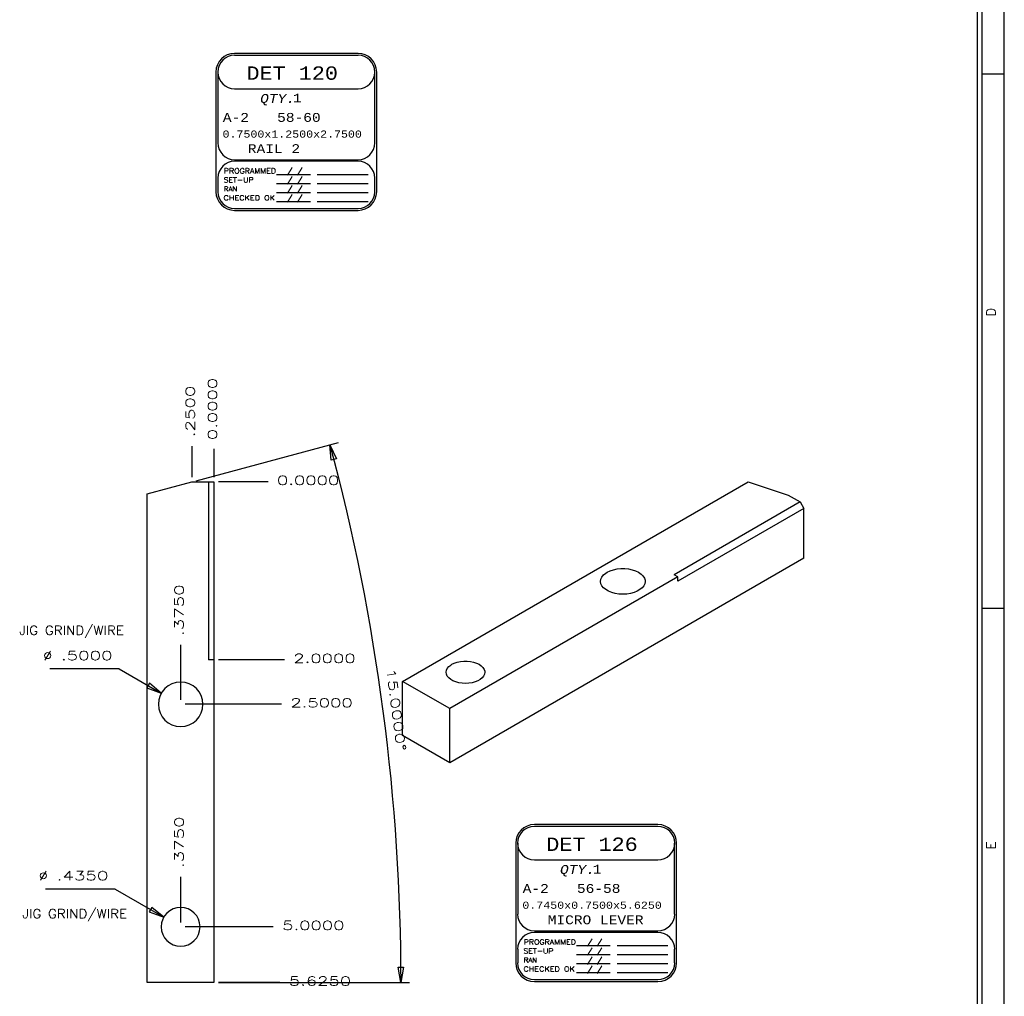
# Model space of a CAD drawing. Header units: inches. Extents: x 3 to 289, y 4 to 291.
# Tile 58 of 256: x 51 to 62, y 61 to 72. Entities that reach past the tile are written whole.
import ezdxf
from ezdxf.enums import TextEntityAlignment as Align

# ---------------------------------------------------------------- set-up
doc = ezdxf.new("R2010")
doc.units = ezdxf.units.IN
doc.header["$LTSCALE"] = 0.5
doc.header["$MEASUREMENT"] = 0
for name, color, linetype in [('DIE', 7, 'Continuous'), ('MFB', 7, 'Continuous'), ('PLOTVIEW1', 7, 'Continuous'), ('STR_INS', 8, 'Continuous')]:
    doc.layers.add(name, color=color, linetype=linetype)
doc.styles.add('VERO0-Simplex', font='simplex_.ttf')
doc.styles.add('VERO2-Courier New', font='cour.ttf')
doc.styles.add('VERO3-RomanS', font='romans__.ttf')
doc.styles.add('VERO5-RomanD', font='romand__.ttf')
doc.styles.add('VERO8-Courier New', font='couri.ttf')

# ---------------------------------------------------------------- blocks, each defined once
blk = doc.blocks.new('ArrowheadClosed')
at = {"color": 0}
for p, q in [((0, 0), (-1, 0.176)), ((-1, 0.176), (-1, -0.176)), ((-1, -0.176), (0, 0))]:
    blk.add_line(p, q, dxfattribs=at)

msp = doc.modelspace()

# ---------------------------------------------------------------- linework, layer by layer
at = {"layer": 'DIE', "color": 9, "linetype": 'Continuous'}
for p, q in [((52.099, 66.229), (52.599, 66.363)), ((52.599, 66.363), (52.789, 66.363)), ((52.789, 66.363), (52.789, 64.363)), ((52.789, 66.363), (52.849, 66.363)), ((52.849, 66.363), (52.849, 64.363)), ((54.966, 64.121), (58.849, 66.363)), ((58.849, 66.363), (59.297, 66.213)), ((52.099, 60.738), (52.099, 66.229)), ((59.431, 66.136), (58.017, 65.319)), ((59.297, 66.213), (59.431, 66.136)), ((59.431, 66.136), (59.474, 66.062)), ((59.474, 66.062), (58.06, 65.246)), ((59.474, 65.503), (59.474, 66.062)), ((59.474, 65.503), (55.496, 63.206)), ((57.264, 65.346), (57.297, 65.362)), ((57.297, 65.362), (57.335, 65.374)), ((57.335, 65.374), (57.376, 65.383)), ((57.376, 65.383), (57.419, 65.387)), ((57.419, 65.387), (57.463, 65.387)), ((57.463, 65.387), (57.506, 65.383)), ((57.506, 65.383), (57.547, 65.374)), ((57.547, 65.374), (57.584, 65.362)), ((57.584, 65.362), (57.618, 65.346)), ((58.06, 65.295), (55.496, 63.815)), ((57.191, 65.244), (57.195, 65.269)), ((57.195, 65.218), (57.191, 65.244)), ((57.195, 65.269), (57.206, 65.293)), ((57.206, 65.293), (57.224, 65.316)), ((57.224, 65.316), (57.249, 65.336)), ((57.249, 65.336), (57.264, 65.346)), ((57.618, 65.346), (57.646, 65.326)), ((57.646, 65.326), (57.667, 65.305)), ((57.667, 65.305), (57.682, 65.281)), ((57.682, 65.281), (57.69, 65.256)), ((57.691, 65.244), (57.687, 65.218)), ((57.69, 65.256), (57.691, 65.244)), ((58.06, 65.295), (58.017, 65.319)), ((58.06, 65.246), (58.06, 65.295)), ((57.206, 65.194), (57.195, 65.218)), ((57.224, 65.171), (57.206, 65.194)), ((57.249, 65.151), (57.224, 65.171)), ((57.28, 65.133), (57.249, 65.151)), ((57.316, 65.119), (57.28, 65.133)), ((57.602, 65.133), (57.566, 65.119)), ((57.632, 65.151), (57.602, 65.133)), ((57.657, 65.171), (57.632, 65.151)), ((57.676, 65.194), (57.657, 65.171)), ((57.687, 65.218), (57.676, 65.194)), ((57.355, 65.108), (57.316, 65.119)), ((57.397, 65.101), (57.355, 65.108)), ((57.441, 65.099), (57.397, 65.101)), ((57.484, 65.101), (57.441, 65.099)), ((57.526, 65.108), (57.484, 65.101)), ((57.566, 65.119), (57.526, 65.108)), ((52.849, 64.363), (52.789, 64.363)), ((52.849, 64.363), (52.849, 60.738)), ((55.459, 64.245), (55.469, 64.266)), ((55.469, 64.266), (55.485, 64.286)), ((55.485, 64.286), (55.507, 64.304)), ((55.507, 64.304), (55.519, 64.312)), ((55.519, 64.312), (55.548, 64.326)), ((55.548, 64.326), (55.581, 64.337)), ((55.581, 64.337), (55.617, 64.344)), ((55.617, 64.344), (55.654, 64.348)), ((55.654, 64.348), (55.692, 64.348)), ((55.692, 64.348), (55.729, 64.344)), ((55.729, 64.344), (55.765, 64.337)), ((55.765, 64.337), (55.798, 64.326)), ((55.798, 64.326), (55.827, 64.312)), ((55.827, 64.312), (55.851, 64.295)), ((55.851, 64.295), (55.87, 64.276)), ((55.87, 64.276), (55.883, 64.255)), ((55.883, 64.255), (55.89, 64.234)), ((55.456, 64.223), (55.459, 64.245)), ((55.459, 64.201), (55.456, 64.223)), ((55.469, 64.18), (55.459, 64.201)), ((55.485, 64.16), (55.469, 64.18)), ((55.507, 64.142), (55.485, 64.16)), ((55.533, 64.127), (55.507, 64.142)), ((55.84, 64.142), (55.813, 64.127)), ((55.861, 64.16), (55.84, 64.142)), ((55.877, 64.18), (55.861, 64.16)), ((55.887, 64.201), (55.877, 64.18)), ((55.891, 64.223), (55.887, 64.201)), ((55.89, 64.234), (55.891, 64.223)), ((55.496, 63.815), (54.966, 64.121)), ((54.966, 63.513), (54.966, 64.121)), ((55.564, 64.114), (55.533, 64.127)), ((55.599, 64.105), (55.564, 64.114)), ((55.635, 64.099), (55.599, 64.105)), ((55.673, 64.097), (55.635, 64.099)), ((55.711, 64.099), (55.673, 64.097)), ((55.748, 64.105), (55.711, 64.099)), ((55.782, 64.114), (55.748, 64.105)), ((55.813, 64.127), (55.782, 64.114)), ((55.496, 63.206), (55.496, 63.815)), ((55.496, 63.206), (54.966, 63.513)), ((52.849, 60.738), (52.099, 60.738))]:
    msp.add_line(p, q, dxfattribs=at)
at = {"layer": 'DIE', "color": 9, "linetype": 'Continuous', "extrusion": (0, 0, -1)}
for centre, radius in [((-52.474, 63.863), 0.25), ((-52.474, 61.363), 0.218)]:
    msp.add_circle(centre, radius, dxfattribs=at)
at = {"layer": 'MFB', "color": 56, "linetype": 'Continuous'}
for p, q in [((52.599, 66.763), (52.599, 66.563)), ((52.849, 66.731), (52.849, 66.639)), ((52.849, 66.639), (52.849, 66.547)), ((52.599, 66.563), (52.599, 66.463)), ((52.599, 66.463), (52.599, 66.413)), ((52.849, 66.547), (52.849, 66.455)), ((52.849, 66.455), (52.849, 66.413)), ((53.156, 66.363), (52.899, 66.363)), ((53.356, 66.363), (53.156, 66.363)), ((53.406, 66.363), (53.356, 66.363)), ((53.456, 66.363), (53.406, 66.363)), ((52.474, 64.531), (52.474, 64.431)), ((52.474, 64.431), (52.474, 64.231)), ((53.34, 64.363), (52.899, 64.363)), ((53.54, 64.363), (53.34, 64.363)), ((53.64, 64.363), (53.54, 64.363)), ((51.785, 64.26), (51.005, 64.26)), ((51.785, 64.26), (52.257, 63.988)), ((52.474, 64.231), (52.474, 63.913)), ((53.307, 63.863), (52.524, 63.863)), ((53.507, 63.863), (53.307, 63.863)), ((53.607, 63.863), (53.507, 63.863)), ((52.474, 61.924), (52.474, 61.824)), ((52.474, 61.824), (52.474, 61.624)), ((51.738, 61.787), (50.958, 61.787)), ((51.738, 61.787), (52.285, 61.471)), ((52.474, 61.624), (52.474, 61.413)), ((53.215, 61.363), (52.524, 61.363)), ((53.415, 61.363), (53.215, 61.363)), ((53.515, 61.363), (53.415, 61.363)), ((53.29, 60.738), (52.899, 60.738)), ((53.49, 60.738), (53.29, 60.738)), ((53.59, 60.738), (53.49, 60.738))]:
    msp.add_line(p, q, dxfattribs=at)
at = {"layer": 'PLOTVIEW1', "color": 97, "linetype": 'Continuous'}
for p, q in [((61.425, 53.94), (61.425, 87.94)), ((61.475, 53.94), (61.475, 87.94)), ((61.725, 53.94), (61.725, 87.94)), ((61.725, 70.94), (61.475, 70.94)), ((61.725, 64.94), (61.475, 64.94))]:
    msp.add_line(p, q, dxfattribs=at)
at = {"layer": 'PLOTVIEW1', "color": 7, "linetype": 'Continuous'}
for p, q in [((54.467, 71.174), (53.08, 71.174)), ((54.467, 71.153), (53.08, 71.153)), ((52.871, 70.966), (52.871, 69.621)), ((52.892, 70.966), (52.892, 70.169)), ((54.655, 70.169), (54.655, 70.966)), ((54.676, 69.621), (54.676, 70.966)), ((53.08, 70.778), (54.467, 70.778)), ((53.08, 69.981), (54.467, 69.981)), ((54.467, 69.963), (53.08, 69.963)), ((52.892, 69.775), (52.892, 69.621)), ((53.551, 69.816), (53.932, 69.816)), ((54.008, 69.816), (54.579, 69.816)), ((54.655, 69.621), (54.655, 69.775)), ((53.551, 69.715), (53.932, 69.715)), ((54.008, 69.715), (54.579, 69.715)), ((53.551, 69.614), (53.932, 69.614)), ((54.008, 69.614), (54.579, 69.614)), ((53.551, 69.513), (53.932, 69.513)), ((54.008, 69.513), (54.579, 69.513)), ((53.08, 69.433), (54.467, 69.433)), ((53.08, 69.412), (54.467, 69.412)), ((57.835, 62.512), (56.447, 62.512)), ((57.835, 62.491), (56.447, 62.491)), ((56.239, 62.303), (56.239, 60.958)), ((56.26, 62.303), (56.26, 61.506)), ((58.022, 61.506), (58.022, 62.303)), ((58.043, 60.958), (58.043, 62.303)), ((56.447, 62.116), (57.835, 62.116)), ((56.447, 61.319), (57.835, 61.319)), ((57.835, 61.3), (56.447, 61.3)), ((56.919, 61.153), (57.3, 61.153)), ((57.376, 61.153), (57.946, 61.153)), ((56.26, 61.112), (56.26, 60.958)), ((56.919, 61.052), (57.3, 61.052)), ((57.376, 61.052), (57.946, 61.052)), ((58.022, 60.958), (58.022, 61.112)), ((56.919, 60.951), (57.3, 60.951)), ((57.376, 60.951), (57.946, 60.951)), ((56.919, 60.85), (57.3, 60.85)), ((57.376, 60.85), (57.946, 60.85)), ((56.447, 60.77), (57.835, 60.77)), ((56.447, 60.749), (57.835, 60.749))]:
    msp.add_line(p, q, dxfattribs=at)
for centre, radius, start, end in [((53.08, 70.966), 0.209, 90, 180), ((53.08, 70.966), 0.188, 90, 180), ((53.08, 70.966), 0.188, 90, 270), ((54.467, 70.966), 0.209, 0, 90), ((54.467, 70.966), 0.188, 0, 90), ((54.467, 70.966), 0.188, 270, 90), ((53.08, 70.169), 0.188, 180, 270), ((54.467, 70.169), 0.188, 270, 0), ((53.08, 69.775), 0.188, 90, 180), ((54.467, 69.775), 0.188, 0, 90), ((53.08, 69.621), 0.209, 180, 270), ((53.08, 69.621), 0.188, 180, 270), ((54.467, 69.621), 0.188, 270, 0), ((54.467, 69.621), 0.209, 270, 0), ((56.447, 62.303), 0.209, 90, 180), ((56.447, 62.303), 0.188, 90, 180), ((56.447, 62.303), 0.188, 90, 270), ((57.835, 62.303), 0.209, 0, 90), ((57.835, 62.303), 0.188, 0, 90), ((57.835, 62.303), 0.188, 270, 90), ((56.447, 61.506), 0.188, 180, 270), ((57.835, 61.506), 0.188, 270, 0), ((56.447, 61.112), 0.188, 90, 180), ((57.835, 61.112), 0.188, 0, 90), ((56.447, 60.958), 0.209, 180, 270), ((56.447, 60.958), 0.188, 180, 270), ((57.835, 60.958), 0.188, 270, 0), ((57.835, 60.958), 0.209, 270, 0)]:
    msp.add_arc(centre, radius, start, end, dxfattribs=at)
at = {"layer": 'STR_INS', "color": 56, "linetype": 'Continuous'}
for p, q in [((52.647, 66.375), (54.247, 66.804)), ((52.899, 60.738), (55.046, 60.738))]:
    msp.add_line(p, q, dxfattribs=at)
at = {"layer": 'STR_INS', "color": 56, "linetype": 'Continuous', "extrusion": (0, 0, -1)}
msp.add_arc((-31.606, 60.738), 23.34, 165, 180, dxfattribs=at)

# ---------------------------------------------------------------- block references
at = {"layer": 'MFB', "color": 56, "linetype": 'Continuous', "xscale": 0.170138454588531, "yscale": 0.170138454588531, "zscale": 0.170138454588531}
for p, rotation in [((52.257, 63.988), 330.0000000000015), ((52.285, 61.471), 330.0000000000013)]:
    msp.add_blockref('ArrowheadClosed', p, dxfattribs=dict(at, rotation=rotation))
at = {"layer": 'STR_INS', "color": 56, "linetype": 'Continuous', "extrusion": (0, 0, -1), "xscale": 0.170138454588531, "yscale": 0.170138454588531, "zscale": 0.170138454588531}
for p, rotation in [((-54.151, 66.778), 74.99999999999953), ((-54.946, 60.738), 270)]:
    msp.add_blockref('ArrowheadClosed', p, dxfattribs=dict(at, rotation=rotation))

# ---------------------------------------------------------------- texts
at = {"layer": 'MFB', "color": 7, "linetype": 'Continuous', "style": 'VERO0-Simplex'}
for s, width, p, p2 in [('0.0000', 1.358929, (52.882, 66.831), (52.882, 67.531)), ('.2500', 1.376302, (52.632, 66.863), (52.632, 67.443)), ('.3750', 1.376302, (52.507, 64.631), (52.507, 65.211)), ('.3750', 1.376302, (52.507, 62.024), (52.507, 62.604))]:
    msp.add_text(s, height=0.1, rotation=90, dxfattribs=dict(at, width=width)).set_placement(p, p2, align=Align.FIT)
for s, width, p, p2 in [('0.0000', 1.358929, (53.556, 66.329), (54.256, 66.329)), ('JIG GRIND/WIRE', 1.000492, (50.661, 64.644), (51.837, 64.644)), ('%%c', 1.123247, (50.93, 64.36), (51.03, 64.36)), ('.5000', 1.376302, (51.13, 64.36), (51.71, 64.36)), ('2.0000', 1.358929, (53.74, 64.329), (54.44, 64.329)), ('2.5000', 1.358929, (53.707, 63.829), (54.407, 63.829)), ('%%c', 1.123247, (50.883, 61.887), (50.983, 61.887)), ('.4350', 1.376302, (51.083, 61.887), (51.663, 61.887)), ('JIG GRIND/WIRE', 1.000492, (50.696, 61.461), (51.872, 61.461)), ('5.0000', 1.358929, (53.615, 61.329), (54.315, 61.329)), ('5.6250', 1.358929, (53.69, 60.704), (54.39, 60.704))]:
    msp.add_text(s, height=0.1, dxfattribs=dict(at, width=width)).set_placement(p, p2, align=Align.FIT)
at = {"layer": 'PLOTVIEW1', "color": 7, "linetype": 'Continuous'}
for s, height, style, width, p, p2 in [('DET 120', 0.15, 'VERO2-Courier New', 0.931388, (53.214, 70.879), (54.241, 70.879)), ('QTY.', 0.1, 'VERO8-Courier New', 0.931388, (53.367, 70.619), (53.759, 70.619)), ('1', 0.1, 'VERO2-Courier New', 0.931388, (53.735, 70.624), (53.833, 70.624)), ('A-2', 0.1, 'VERO2-Courier New', 0.931388, (52.948, 70.406), (53.242, 70.406)), ('58-60', 0.1, 'VERO2-Courier New', 0.931388, (53.558, 70.406), (54.047, 70.406)), ('0.7500x1.2500x2.7500', 0.08, 'VERO2-Courier New', 0.931388, (52.945, 70.229), (54.51, 70.229)), ('RAIL 2', 0.1, 'VERO2-Courier New', 0.931388, (53.229, 70.055), (53.816, 70.055)), ('/ /', 0.0563, 'VERO3-RomanS', 0.999632, (53.668, 69.826), (53.844, 69.826)), ('SET-UP', 0.0565, 'VERO3-RomanS', 1.000387, (52.957, 69.726), (53.294, 69.726)), ('PROGRAMMED', 0.0575, 'VERO3-RomanS', 1.000726, (52.959, 69.827), (53.546, 69.827)), ('/ /', 0.0563, 'VERO3-RomanS', 0.999632, (53.668, 69.724), (53.844, 69.724)), ('RAN', 0.0516, 'VERO3-RomanS', 1.00058, (52.959, 69.627), (53.111, 69.627)), ('/ /', 0.0563, 'VERO3-RomanS', 0.999632, (53.668, 69.623), (53.844, 69.623)), ('CHECKED OK', 0.0548, 'VERO3-RomanS', 1.000182, (52.956, 69.525), (53.534, 69.525)), ('/ /', 0.0563, 'VERO3-RomanS', 0.999632, (53.668, 69.522), (53.844, 69.522)), ('DET 126', 0.15, 'VERO2-Courier New', 0.931388, (56.581, 62.216), (57.608, 62.216)), ('QTY.', 0.1, 'VERO8-Courier New', 0.931388, (56.735, 61.957), (57.126, 61.957)), ('1', 0.1, 'VERO2-Courier New', 0.931388, (57.103, 61.961), (57.2, 61.961)), ('A-2', 0.1, 'VERO2-Courier New', 0.931388, (56.316, 61.744), (56.609, 61.744)), ('56-58', 0.1, 'VERO2-Courier New', 0.931388, (56.925, 61.744), (57.414, 61.744)), ('0.7450x0.7500x5.6250', 0.08, 'VERO2-Courier New', 0.931388, (56.312, 61.566), (57.878, 61.566)), ('MICRO LEVER', 0.1, 'VERO2-Courier New', 0.931388, (56.597, 61.392), (57.673, 61.392)), ('PROGRAMMED', 0.0575, 'VERO3-RomanS', 1.000726, (56.327, 61.164), (56.913, 61.164)), ('/ /', 0.0563, 'VERO3-RomanS', 0.999632, (57.036, 61.163), (57.212, 61.163)), ('SET-UP', 0.0565, 'VERO3-RomanS', 1.000387, (56.324, 61.064), (56.661, 61.064)), ('/ /', 0.0563, 'VERO3-RomanS', 0.999632, (57.036, 61.062), (57.212, 61.062)), ('RAN', 0.0516, 'VERO3-RomanS', 1.00058, (56.327, 60.964), (56.479, 60.964)), ('/ /', 0.0563, 'VERO3-RomanS', 0.999632, (57.036, 60.96), (57.212, 60.96)), ('CHECKED OK', 0.0548, 'VERO3-RomanS', 1.000182, (56.324, 60.862), (56.902, 60.862)), ('/ /', 0.0563, 'VERO3-RomanS', 0.999632, (57.036, 60.859), (57.212, 60.859))]:
    msp.add_text(s, height=height, dxfattribs=dict(at, style=style, width=width)).set_placement(p, p2, align=Align.FIT)
at = {"layer": 'PLOTVIEW1', "color": 56, "linetype": 'Continuous', "style": 'VERO5-RomanD'}
for s, width, p, p2 in [('D', 0.998855, (61.625, 68.218), (61.625, 68.317)), ('E', 0.999972, (61.625, 62.232), (61.625, 62.322))]:
    msp.add_text(s, height=0.1, rotation=90, dxfattribs=dict(at, width=width)).set_placement(p, p2, align=Align.FIT)
at = {"layer": 'STR_INS', "color": 7, "linetype": 'Continuous', "style": 'VERO0-Simplex', "width": 1.329011}
msp.add_text('15.0000%%d', height=0.1, rotation=277.5, dxfattribs=at).set_placement((54.784, 64.263), (54.907, 63.331), align=Align.FIT)

doc.saveas('drawing.dxf')
